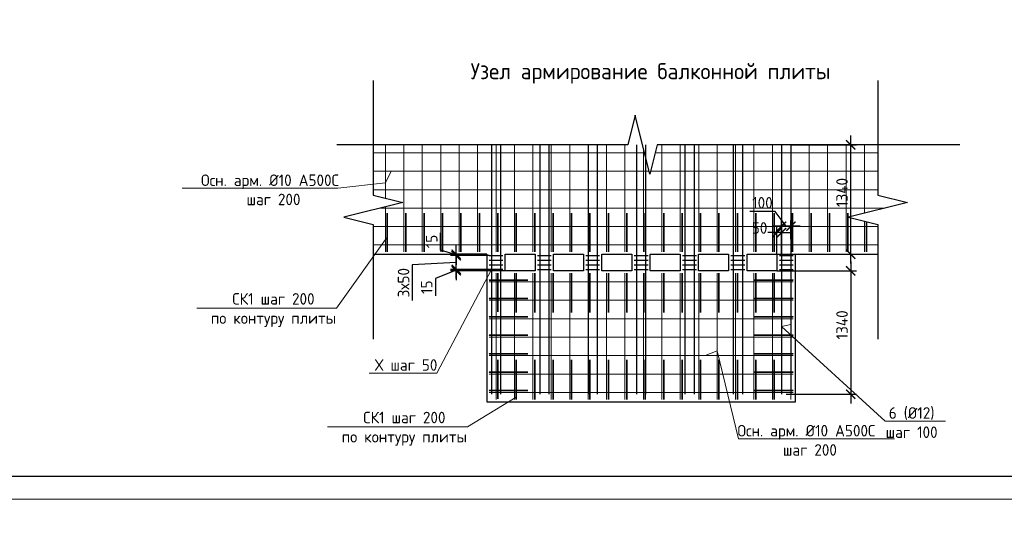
# Model space of a CAD drawing. Header units: millimetres. Extents: x -42044588 to 856694, y -806701 to 941911.
# Tile 160 of 256: x -73868 to -52493, y -403905 to -392697. Entities that reach past the tile are written whole.
import ezdxf
from ezdxf import colors
from ezdxf.entities.mleader import LeaderData, LeaderLine
from ezdxf.math import Vec2, Vec3

# ---------------------------------------------------------------- set-up
doc = ezdxf.new("R2010")
doc.units = ezdxf.units.MM
for name, color, linetype, lineweight in [('RAZMER', 100, 'Continuous', 15), ('Выноски', 20, 'Continuous', 20), ('Перекрытие ж_бетон', 1, 'Continuous', 30), ('подоснова', 151, 'Continuous', 5), ('поз.', 2, 'Continuous', 25), ('РАЗМЕРЫ', 1, 'Continuous', 9), ('Текст', 7, 'Continuous', 25), ('ТОНКИЕ', 7, 'Continuous', 9), ('Узлы', 7, 'Continuous', 0)]:
    doc.layers.add(name, color=color, linetype=linetype, lineweight=lineweight)
doc.layers.add('ТОЛСТЫЕ_ОСНОВНЫЕ', color=6, linetype='Continuous')
doc.styles.add('GOST-2.304_Type-B', font='GOST_Common.ttf')
doc.styles.add('ГОСТ', font='GOST_Common.ttf')
doc.dimstyles.new('СПДС', dxfattribs={"dimscale": 100, "dimtxt": 2.5, "dimasz": 2, "dimexe": 1.25, "dimexo": 0, "dimtad": 1, "dimdec": 0, "dimrnd": 5, "dimtxsty": 'GOST-2.304_Type-B', "dimblk": 'ARCHTICK', "dimcen": 2.5, "dimdle": 2, "dimclrd": 1, "dimclre": 1, "dimclrt": 1, "dimadec": 0, "dimazin": 2, "dimtfac": 0.75, "dimtdec": 0, "dimtmove": 1, "dimatfit": 3, "dimfxl": 0, "dimtolj": 1, "dimarcsym": 0})

# ---------------------------------------------------------------- blocks, each defined once
blk = doc.blocks.new('A$Cd09756da')
at = {"layer": 'Текст', "color": 7, "attachment_point": 1, "style": 'ГОСТ'}
for s, width, heights, insert, char_height in [('\\pi594.35517;{\\fTimes New Roman|b0|i0|c204|p18;\\C256;Строительство жилого комплекса со  встроенными помещениями \\P\\pi1441.86779;общественного-делового, коммерческого назначения и \\P\\pi41.3631;поликлиническим учреждением по адресу: г. Чита, ул. 1-я Коллективная}', 11543.07, [0], (-11741, 4333), 250), ('\\pi389.01406;{\\fTimes New Roman|b0|i0|c204|p18;\\C256;«Жилой дом со встроенными помещениями \\P\\pi641.91601;общественно-делового и коммерческого \\P\\pi302.06381;назначения на первом этаже здания», поз. 3.1\\P}', 7000, [1500], (-12014, 2803), 225)]:
    blk.add_mtext_dynamic_manual_height_columns(s, width=width, gutter_width=12.5, heights=heights, dxfattribs=dict(at, insert=insert, char_height=char_height))
blk = doc.blocks.new('*U6686')
at = {"layer": 'ТОЛСТЫЕ_ОСНОВНЫЕ', "color": 6}
blk.add_lwpolyline([(20, 5), (886, 5), (886, 415), (20, 415)], close=True, dxfattribs=at)
at = {"layer": 'ТОНКИЕ'}
blk.add_lwpolyline([(0, 0), (891, 0), (891, 420), (0, 420)], close=True, dxfattribs=at)
blk = doc.blocks.new('основная сетка узел плиты')
at = {"layer": 'поз.', "linetype": 'Continuous', "elevation": 200}
blk.add_lwpolyline([(52344, -176314), (45774, -176314)], dxfattribs=at)
at = {"layer": 'РАЗМЕРЫ', "color": 9, "true_color": 0xc7c8ca, "elevation": 200}
for points in [[(39875, -176314), (39875, -177473)], [(40275, -176314), (40275, -178639)], [(40675, -176314), (40675, -178639)], [(41075, -176314), (41075, -178639)], [(41475, -176314), (41475, -178639)], [(41875, -176314), (41875, -178639)], [(42275, -176314), (42275, -178639)], [(42675, -176314), (42675, -178639)], [(43075, -176314), (43075, -178639)], [(43475, -176314), (43475, -178639)], [(43875, -176314), (43875, -178639)], [(44275, -176314), (44275, -178639)], [(44675, -176314), (44675, -178639)], [(45075, -176314), (45075, -178639)], [(45875, -176314), (45875, -178639)], [(46275, -176314), (46275, -178639)], [(46675, -176314), (46675, -178639)], [(47075, -176314), (47075, -178639)], [(47475, -176314), (47475, -178639)], [(47875, -176314), (47875, -178639)], [(48275, -176314), (48275, -178639)], [(48675, -176314), (48675, -178639)], [(49075, -176314), (49075, -178639)], [(49475, -176314), (49475, -178639)], [(49875, -176314), (49875, -178639)], [(50275, -176314), (50275, -177800)], [(39611, -176489), (45498, -176489)], [(45475, -176400), (45475, -178639)], [(45730, -176489), (50566, -176489)], [(39611, -176889), (45598, -176889)], [(45630, -176889), (50566, -176889)], [(39611, -177289), (50566, -177289)], [(39765, -177689), (50720, -177689)], [(39875, -177661), (39875, -178639)], [(50275, -177975), (50275, -178639)], [(39611, -178089), (50566, -178089)], [(39611, -178489), (50566, -178489)], [(42275, -179099), (42275, -181839)], [(42675, -179099), (42675, -181839)], [(43075, -179099), (43075, -181839)], [(43475, -179099), (43475, -181839)], [(43875, -179099), (43875, -181839)], [(44275, -179099), (44275, -181839)], [(44675, -179099), (44675, -181839)], [(45075, -179099), (45075, -181839)], [(45475, -179099), (45475, -181839)], [(45875, -179099), (45875, -181839)], [(46275, -179099), (46275, -181839)], [(46675, -179099), (46675, -181839)], [(47075, -179099), (47075, -181839)], [(47475, -179099), (47475, -181839)], [(47875, -179099), (47875, -181839)], [(48275, -179099), (48275, -181839)], [(48675, -179099), (48675, -181839)], [(42126, -179289), (48725, -179289)], [(42126, -179689), (48725, -179689)], [(42126, -180089), (48725, -180089)], [(42126, -180489), (48725, -180489)], [(42126, -180889), (48725, -180889)], [(42126, -181289), (48725, -181289)], [(42126, -181689), (48725, -181689)]]:
    blk.add_lwpolyline(points, dxfattribs=at)
at = {"layer": 'РАЗМЕРЫ', "color": 252, "lineweight": 35, "true_color": 0x939598, "elevation": 200}
for points in [[(39915, -178639), (39915, -178639), (39915, -177799)], [(40315, -178639), (40315, -178639), (40315, -177799)], [(40715, -178639), (40715, -178639), (40715, -177799)], [(41115, -178639), (41115, -178639), (41115, -177799)], [(41515, -178639), (41515, -178639), (41515, -177799)], [(41915, -178639), (41915, -178639), (41915, -177799)], [(42315, -178639), (42315, -178639), (42315, -177799)], [(42715, -178639), (42715, -178639), (42715, -177799)], [(43115, -178639), (43115, -178639), (43115, -177799)], [(43515, -178639), (43515, -178639), (43515, -177799)], [(43915, -178639), (43915, -178639), (43915, -177799)], [(44315, -178639), (44315, -178639), (44315, -177799)], [(44715, -178639), (44715, -178639), (44715, -177799)], [(45115, -178639), (45115, -178639), (45115, -177799)], [(45515, -178639), (45515, -178639), (45515, -177799)], [(45915, -178639), (45915, -178639), (45915, -177799)], [(46315, -178639), (46315, -178639), (46315, -177799)], [(46715, -178639), (46715, -178639), (46715, -177799)], [(47115, -178639), (47115, -178639), (47115, -177799)], [(47515, -178639), (47515, -178639), (47515, -177799)], [(47915, -178639), (47915, -178639), (47915, -177799)], [(48315, -178639), (48315, -178639), (48315, -177799)], [(48715, -178639), (48715, -178639), (48715, -177799)], [(49115, -178639), (49115, -178639), (49115, -177799)], [(49515, -178639), (49515, -178639), (49515, -177799)], [(49915, -178639), (49915, -178639), (49915, -177799)], [(50315, -178639), (50315, -178639), (50315, -177985)], [(42315, -179937), (42315, -179937), (42315, -179097)], [(42715, -179951), (42715, -179951), (42715, -179097)], [(43115, -179951), (43115, -179951), (43115, -179097)], [(43515, -179951), (43515, -179951), (43515, -179097)], [(43915, -179951), (43915, -179951), (43915, -179097)], [(44315, -179951), (44315, -179951), (44315, -179097)], [(44715, -179951), (44715, -179951), (44715, -179097)], [(45115, -179951), (45115, -179951), (45115, -179097)], [(45515, -179951), (45515, -179951), (45515, -179097)], [(45915, -179951), (45915, -179951), (45915, -179097)], [(46315, -179951), (46315, -179951), (46315, -179097)], [(46715, -179951), (46715, -179951), (46715, -179097)], [(47115, -179951), (47115, -179951), (47115, -179097)], [(47515, -179951), (47515, -179951), (47515, -179097)], [(47915, -179951), (47915, -179951), (47915, -179097)], [(48315, -179951), (48315, -179951), (48315, -179097)], [(42128, -179249), (42128, -179249), (42968, -179249)], [(48723, -179249), (48723, -179249), (47883, -179249)], [(42128, -179649), (42128, -179649), (42968, -179649)], [(48723, -179649), (48723, -179649), (47883, -179649)], [(42128, -180049), (42128, -180049), (42968, -180049)], [(48723, -180049), (48723, -180049), (47883, -180049)], [(42128, -180449), (42128, -180449), (42968, -180449)], [(48723, -180449), (48723, -180449), (47883, -180449)], [(42128, -180849), (42128, -180849), (42968, -180849)], [(42315, -181824), (42315, -181824), (42315, -180984)], [(42715, -181839), (42715, -181839), (42715, -180984)], [(43115, -181839), (43115, -181839), (43115, -180984)], [(43515, -181839), (43515, -181839), (43515, -180984)], [(43915, -181839), (43915, -181839), (43915, -180984)], [(44315, -181839), (44315, -181839), (44315, -180984)], [(44715, -181839), (44715, -181839), (44715, -180984)], [(45115, -181839), (45115, -181839), (45115, -180984)], [(45515, -181839), (45515, -181839), (45515, -180984)], [(45915, -181839), (45915, -181839), (45915, -180984)], [(46315, -181839), (46315, -181839), (46315, -180984)], [(46715, -181839), (46715, -181839), (46715, -180984)], [(47115, -181839), (47115, -181839), (47115, -180984)], [(47515, -181839), (47515, -181839), (47515, -180984)], [(48723, -180849), (48723, -180849), (47883, -180849)], [(47915, -181839), (47915, -181839), (47915, -180984)], [(48315, -181839), (48315, -181839), (48315, -180984)], [(42128, -181249), (42128, -181249), (42968, -181249)], [(48723, -181249), (48723, -181249), (47883, -181249)], [(42128, -181649), (42128, -181649), (42968, -181649)], [(48723, -181649), (48723, -181649), (47883, -181649)]]:
    blk.add_lwpolyline(points, dxfattribs=at)
blk = doc.blocks.new('_ArchTick')
at = {"color": 0, "linetype": 'ByBlock', "const_width": 0.15}
blk.add_lwpolyline([(-0.5, -0.5), (0.5, 0.5)], dxfattribs=at)
blk = doc.blocks.new('*D6135')
at = {"layer": 'DEFPOINTS', "color": 0, "transparency": 16777216}
for p in [(-57328, -397178), (-57328, -397460, 0), (-57128, -397460, 0)]:
    blk.add_point(p, dxfattribs=at)
at = {"layer": 'РАЗМЕРЫ', "color": 1, "lineweight": -2, "transparency": 16777216}
for p, q in [((-57469, -396857), (-58019, -396857)), ((-57228, -397178), (-57469, -396857)), ((-57328, -397460), (-57328, -397053)), ((-57128, -397460), (-57128, -397053)), ((-56928, -397178), (-57528, -397178))]:
    blk.add_line(p, q, dxfattribs=at)
at = {"layer": 'РАЗМЕРЫ', "color": 1, "lineweight": -2, "transparency": 16777216, "xscale": 200, "yscale": 200, "zscale": 200, "rotation": 180}
blk.add_blockref('_ArchTick', (-57328, -397178), dxfattribs=at)
at = {"layer": 'РАЗМЕРЫ', "color": 1, "lineweight": -2, "transparency": 16777216, "xscale": 200, "yscale": 200, "zscale": 200}
blk.add_blockref('_ArchTick', (-57128, -397178), dxfattribs=at)
at = {"layer": 'РАЗМЕРЫ', "color": 1, "lineweight": 0, "transparency": 16777216, "insert": (-57744, -396669), "char_height": 250, "attachment_point": 5, "style": 'GOST-2.304_Type-B'}
blk.add_mtext('\\A1;100', dxfattribs=at)
blk = doc.blocks.new('*D6132')
at = {"layer": 'DEFPOINTS', "color": 0, "transparency": 16777216}
for p in [(-57128, -395410, 0), (-55828, -395410), (-57428, -397785, 0)]:
    blk.add_point(p, dxfattribs=at)
at = {"layer": 'РАЗМЕРЫ', "color": 1, "lineweight": -2, "transparency": 16777216}
for p, q in [((-55828, -397985), (-55828, -395210)), ((-57128, -395410), (-55703, -395410)), ((-57428, -397785), (-55703, -397785))]:
    blk.add_line(p, q, dxfattribs=at)
at = {"layer": 'РАЗМЕРЫ', "color": 1, "lineweight": -2, "transparency": 16777216, "xscale": 200, "yscale": 200, "zscale": 200}
for p, rotation in [((-55828, -395410), 90), ((-55828, -397785), 270)]:
    blk.add_blockref('_ArchTick', p, dxfattribs=dict(at, rotation=rotation))
at = {"layer": 'РАЗМЕРЫ', "color": 1, "lineweight": 0, "transparency": 16777216, "insert": (-56016, -396445), "char_height": 250, "attachment_point": 5, "rotation": 90, "style": 'GOST-2.304_Type-B'}
blk.add_mtext('\\A1;1340', dxfattribs=at)
blk = doc.blocks.new('*D6133')
at = {"layer": 'DEFPOINTS', "color": 0, "transparency": 16777216}
for p in [(-57428, -397315), (-57428, -397785, 0), (-57328, -397785, 0)]:
    blk.add_point(p, dxfattribs=at)
at = {"layer": 'РАЗМЕРЫ', "color": 1, "lineweight": -2, "transparency": 16777216}
for p, q in [((-57428, -397315), (-57628, -397315)), ((-57428, -397785), (-57428, -397190)), ((-57328, -397315), (-57428, -397315)), ((-57328, -397785), (-57328, -397190)), ((-57328, -397315), (-57128, -397315))]:
    blk.add_line(p, q, dxfattribs=at)
at = {"layer": 'РАЗМЕРЫ', "color": 1, "lineweight": -2, "transparency": 16777216, "xscale": 200, "yscale": 200, "zscale": 200}
blk.add_blockref('_ArchTick', (-57428, -397315), dxfattribs=at)
at = {"layer": 'РАЗМЕРЫ', "color": 1, "lineweight": -2, "transparency": 16777216, "xscale": 200, "yscale": 200, "zscale": 200, "rotation": 180}
blk.add_blockref('_ArchTick', (-57328, -397315), dxfattribs=at)
at = {"layer": 'РАЗМЕРЫ', "color": 1, "lineweight": 0, "transparency": 16777216, "insert": (-57806, -397215), "char_height": 250, "attachment_point": 5, "style": 'GOST-2.304_Type-B'}
blk.add_mtext('\\A1;50', dxfattribs=at)
blk = doc.blocks.new('*D6134')
at = {"layer": 'DEFPOINTS', "color": 0, "transparency": 16777216}
for p in [(-57428, -398145, 0), (-57228, -400825, 0), (-55828, -400825)]:
    blk.add_point(p, dxfattribs=at)
at = {"layer": 'РАЗМЕРЫ', "color": 1, "lineweight": -2, "transparency": 16777216}
for p, q in [((-55828, -397945), (-55828, -401025)), ((-57428, -398145), (-55703, -398145)), ((-57228, -400825), (-55703, -400825))]:
    blk.add_line(p, q, dxfattribs=at)
at = {"layer": 'РАЗМЕРЫ', "color": 1, "lineweight": -2, "transparency": 16777216, "xscale": 200, "yscale": 200, "zscale": 200}
for p, rotation in [((-55828, -398145), 90), ((-55828, -400825), 270)]:
    blk.add_blockref('_ArchTick', p, dxfattribs=dict(at, rotation=rotation))
at = {"layer": 'РАЗМЕРЫ', "color": 1, "lineweight": 0, "transparency": 16777216, "insert": (-56016, -399318), "char_height": 250, "attachment_point": 5, "rotation": 90, "style": 'GOST-2.304_Type-B'}
blk.add_mtext('\\A1;1340', dxfattribs=at)
blk = doc.blocks.new('_None')
blk = doc.blocks.new('*D6136')
at = {"layer": 'DEFPOINTS', "color": 0, "transparency": 16777216}
for p in [(-64392, -398115), (-63378, -398115, 0), (-63328, -398145, 0)]:
    blk.add_point(p, dxfattribs=at)
at = {"layer": 'РАЗМЕРЫ', "color": 1, "lineweight": -2, "transparency": 16777216}
for p, q in [((-64392, -398115), (-64392, -397915)), ((-64392, -398130), (-64845, -398313)), ((-63378, -398115), (-64517, -398115)), ((-63328, -398145), (-64517, -398145)), ((-64392, -398145), (-64392, -398115)), ((-64392, -398145), (-64392, -398115)), ((-64392, -398145), (-64392, -398345)), ((-64845, -398313), (-64845, -398688))]:
    blk.add_line(p, q, dxfattribs=at)
at = {"layer": 'РАЗМЕРЫ', "color": 1, "lineweight": -2, "transparency": 16777216, "xscale": 200, "yscale": 200, "zscale": 200}
for p, rotation in [((-64392, -398115), 270), ((-64392, -398145), 90)]:
    blk.add_blockref('_ArchTick', p, dxfattribs=dict(at, rotation=rotation))
at = {"layer": 'РАЗМЕРЫ', "color": 1, "lineweight": 0, "transparency": 16777216, "insert": (-65032, -398501), "char_height": 250, "attachment_point": 5, "rotation": 90, "style": 'GOST-2.304_Type-B'}
blk.add_mtext('\\A1;15', dxfattribs=at)
blk = doc.blocks.new('*D6137')
at = {"layer": 'DEFPOINTS', "color": 0, "transparency": 16777216}
for p in [(-64392, -397815), (-63677, -397815, 0), (-63378, -398115, 0)]:
    blk.add_point(p, dxfattribs=at)
at = {"layer": 'РАЗМЕРЫ', "color": 1, "lineweight": -2, "transparency": 16777216}
for p, q in [((-64392, -398315), (-64392, -397615)), ((-64392, -397965), (-65347, -398016)), ((-63677, -397815), (-64517, -397815)), ((-65347, -398016), (-65347, -398791)), ((-63378, -398115), (-64517, -398115))]:
    blk.add_line(p, q, dxfattribs=at)
at = {"layer": 'РАЗМЕРЫ', "color": 1, "lineweight": -2, "transparency": 16777216, "xscale": 200, "yscale": 200, "zscale": 200}
for p, rotation in [((-64392, -397815), 90), ((-64392, -398115), 270)]:
    blk.add_blockref('_ArchTick', p, dxfattribs=dict(at, rotation=rotation))
at = {"layer": 'РАЗМЕРЫ', "color": 1, "lineweight": 0, "transparency": 16777216, "insert": (-65535, -398403), "char_height": 250, "attachment_point": 5, "rotation": 90, "style": 'GOST-2.304_Type-B'}
blk.add_mtext('\\A1;3х50', dxfattribs=at)
blk = doc.blocks.new('*D6138')
at = {"layer": 'DEFPOINTS', "color": 0, "transparency": 16777216}
for p in [(-64392, -397785), (-63727, -397785), (-63677, -397815, 0)]:
    blk.add_point(p, dxfattribs=at)
at = {"layer": 'РАЗМЕРЫ', "color": 1, "lineweight": -2, "transparency": 16777216}
for p, q in [((-64736, -397697), (-64736, -397322)), ((-64392, -397800), (-64736, -397697)), ((-63727, -397785), (-64517, -397785)), ((-64392, -397785), (-64392, -397585)), ((-64392, -397815), (-64392, -397785)), ((-64392, -397815), (-64392, -397785)), ((-63677, -397815), (-64517, -397815)), ((-64392, -397815), (-64392, -398015))]:
    blk.add_line(p, q, dxfattribs=at)
at = {"layer": 'РАЗМЕРЫ', "color": 1, "lineweight": -2, "transparency": 16777216, "xscale": 200, "yscale": 200, "zscale": 200}
for p, rotation in [((-64392, -397785), 270), ((-64392, -397815), 90)]:
    blk.add_blockref('_ArchTick', p, dxfattribs=dict(at, rotation=rotation))
at = {"layer": 'РАЗМЕРЫ', "color": 1, "lineweight": 0, "transparency": 16777216, "insert": (-64923, -397509), "char_height": 250, "attachment_point": 5, "rotation": 90, "style": 'GOST-2.304_Type-B'}
blk.add_mtext('\\A1;15', dxfattribs=at)

msp = doc.modelspace()

# ---------------------------------------------------------------- linework, layer by layer
at = {"layer": 'RAZMER', "lineweight": 30}
for points, elevation in [([(-63629.115, -395409.774), (-63629.285, -400824.777)], 0.249), ([(-63429.115, -395409.774), (-63429.285, -400824.777)], 0.249), ([(-62578.956, -395409.774), (-62579.125, -400824.777)], 0.071), ([(-62378.956, -395409.774), (-62379.125, -400824.777)], 0.071), ([(-61529.169, -395409.774), (-61529.338, -400824.777)], 0.285), ([(-61329.169, -395409.774), (-61329.338, -400824.777)], 0.285), ([(-60479.009, -395409.774), (-60479.178, -400824.777)], 0.107), ([(-60279.009, -395409.774), (-60279.178, -400824.777)], 0.107), ([(-59429.222, -395409.774), (-59429.391, -400824.777)], 0.356), ([(-59229.222, -395409.774), (-59229.391, -400824.777)], 0.356), ([(-58379.248, -395409.774), (-58379.418, -400824.777)], 0.392), ([(-58179.248, -395409.774), (-58179.418, -400824.777)], 0.392), ([(-57328.399, -395409.774), (-57328.569, -400824.777)], 0.285), ([(-57128.399, -395409.774), (-57128.569, -400824.777)], 0.285), ([(-63676.705, -397814.777), (-63378.352, -397814.777)], -0.036), ([(-63676.705, -397914.777), (-63378.352, -397914.777)], -0.036), ([(-62626.545, -397814.777), (-62328.192, -397814.777)], -0.214), ([(-62626.545, -397914.777), (-62328.192, -397914.777)], -0.214), ([(-60526.598, -397814.776), (-60228.246, -397814.776)], -0.178), ([(-60526.598, -397914.776), (-60228.246, -397914.776)], -0.178), ([(-59476.811, -397814.777), (-59178.459, -397814.777)], 0.071), ([(-59476.811, -397914.777), (-59178.459, -397914.777)], 0.071), ([(-58426.838, -397814.777), (-58128.485, -397814.777)], 0.107), ([(-58426.838, -397914.777), (-58128.485, -397914.777)], 0.107), ([(-63676.705, -398014.777), (-63378.352, -398014.777)], -0.036), ([(-63676.705, -398114.777), (-63378.352, -398114.777)], -0.036), ([(-62626.545, -398014.777), (-62328.192, -398014.777)], -0.214), ([(-62626.545, -398114.777), (-62328.192, -398114.777)], -0.214), ([(-60526.598, -398014.776), (-60228.246, -398014.776)], -0.178), ([(-60526.598, -398114.776), (-60228.246, -398114.776)], -0.178), ([(-59476.811, -398014.777), (-59178.459, -398014.777)], 0.071), ([(-59476.811, -398114.777), (-59178.459, -398114.777)], 0.071), ([(-58426.838, -398014.777), (-58128.485, -398014.777)], 0.107), ([(-58426.838, -398114.777), (-58128.485, -398114.777)], 0.107)]:
    msp.add_lwpolyline(points, dxfattribs=dict(at, elevation=elevation))
for points in [[(-61576.758, -397814.777), (-61278.405, -397814.777)], [(-61576.758, -397914.777), (-61278.405, -397914.777)], [(-57375.989, -397814.707), (-57077.636, -397814.707)], [(-57375.989, -397914.707), (-57077.636, -397914.707)], [(-61576.758, -398014.777), (-61278.405, -398014.777)], [(-61576.758, -398114.777), (-61278.405, -398114.777)], [(-57375.989, -398014.707), (-57077.636, -398014.707)], [(-57375.989, -398114.707), (-57077.636, -398114.707)]]:
    msp.add_lwpolyline(points, dxfattribs=at)
at = {"layer": 'Перекрытие ж_бетон'}
msp.add_lwpolyline([(-66191.866, -397784.707), (-63726.705, -397784.707), (-63726.705, -400984.707), (-57027.625, -400984.707), (-57027.636, -397784.707), (-55237.231, -397784.707)], dxfattribs=at)
for points, elevation in [([(-62678.352, -398144.777), (-63328.352, -398144.777), (-63328.352, -397784.777), (-62678.352, -397784.777)], -0.036), ([(-61628.192, -398144.777), (-62278.192, -398144.777), (-62278.192, -397784.777), (-61628.192, -397784.777)], -0.214), ([(-59528.246, -398144.776), (-60178.246, -398144.776), (-60178.246, -397784.776), (-59528.246, -397784.776)], -0.178), ([(-58478.459, -398144.777), (-59128.459, -398144.777), (-59128.459, -397784.777), (-58478.459, -397784.777)], 0.071), ([(-57428.485, -398144.777), (-58078.485, -398144.777), (-58078.485, -397784.777), (-57428.485, -397784.777)], 0.107)]:
    msp.add_lwpolyline(points, close=True, dxfattribs=dict(at, elevation=elevation))
msp.add_lwpolyline([(-60578.405, -398144.777), (-61228.405, -398144.777), (-61228.405, -397784.777), (-60578.405, -397784.777)], close=True, dxfattribs=at)
at = {"layer": 'поз.', "linetype": 'Continuous'}
for points in [[(-66191.864, -394019.229), (-66191.864, -396503.23)], [(-55237.231, -394019.229), (-55237.231, -396503.23)], [(-60509.243, -394769.774), (-60669.243, -395409.774), (-66984.63, -395409.774)], [(-60029.243, -395409.774), (-60189.243, -396049.774), (-60509.243, -394769.774)], [(-66191.864, -396503.23), (-65551.864, -396663.23), (-66831.864, -396983.23)], [(-55237.231, -396503.23), (-54597.231, -396663.23), (-55877.231, -396983.23)], [(-66831.864, -396983.23), (-66191.864, -397143.23), (-66191.864, -399627.23)], [(-55877.231, -396983.23), (-55237.231, -397143.23), (-55237.231, -399627.23)]]:
    msp.add_lwpolyline(points, dxfattribs=at)

# ---------------------------------------------------------------- block references
at = {"xscale": 100, "yscale": 100, "zscale": 100}
msp.add_blockref('*U6686', (-111469.481, -403102.06), dxfattribs=at)
at = {"lineweight": 50, "ltscale": 100}
msp.add_blockref('A$Cd09756da', (-114599.263, -402700.052), dxfattribs=at)
at = {"layer": 'РАЗМЕРЫ', "lineweight": 35}
msp.add_blockref('основная сетка узел плиты', (-105803.027, -219095.984, -200.089), dxfattribs=at)

# ---------------------------------------------------------------- texts
at = {"layer": 'Выноски', "color": 240, "true_color": 0xed1f24, "insert": (-133759.024, -395935.828), "char_height": 250, "width": 18219.65973, "attachment_point": 1, "style": 'ГОСТ'}
msp.add_mtext('\\pi-500,l500;В выделенной области представлена замененная ( актуальная) версия. Содержание изменения см. в листе разрешения на внесение изменений{\\H1.025x; }', dxfattribs=at)
at = {"layer": 'Текст', "color": 7, "insert": (-126599.263, -401200.052), "char_height": 250, "attachment_point": 1, "style": 'ГОСТ'}
msp.add_mtext_dynamic_manual_height_columns('\\pi3500;\\P\\pi947.53788;Плита на отм. +36,900 (опалубка)', width=7000, gutter_width=12.5, heights=[1500], dxfattribs=at)
at = {"layer": 'Узлы', "color": 80, "linetype": 'Continuous', "lineweight": 0, "insert": (-60241.504, -393860.935, -400.178), "char_height": 350, "width": 10464.96038, "attachment_point": 5, "style": 'GOST-2.304_Type-B'}
msp.add_mtext('\\pi136.85;Узел армирование балконной плиты', dxfattribs=at)

# ---------------------------------------------------------------- dimensions: what is measured, and where the dimension line sits
at = {"layer": 'РАЗМЕРЫ', "lineweight": 0}
for base, p1, p2, text, picture, middle in [((-55828.098, -395409.774, -0.071), (-57428.485, -397784.777, 0.285), (-57127.636, -395409.774), '1340', '*D6132', (-55828.098, -396444.777, -0.071)), ((-64391.898, -397814.777), (-63378.352, -398114.777, -0.036), (-63676.705, -397814.777, -0.036), '3х50', '*D6137', (-65347.272, -398078.078))]:
    dim = msp.add_linear_dim(base=base, p1=p1, p2=p2, angle=90, text=text, dimstyle='СПДС', override={"dimlfac": 0.5, "dimrnd": 5}, dxfattribs=at)
    dim.commit()
    dim.dimension.update_dxf_attribs({"geometry": picture, "text_midpoint": middle, "dimtype": 160})
for base, p1, p2, picture, middle in [((-57328.463, -397177.598, 0.107), (-57128.463, -397459.982, 0.285), (-57328.463, -397459.975, 0.285), '*D6135', (-57531.394, -396856.751, 0.107)), ((-57428.485, -397315.022, 0.249), (-57328.474, -397784.777, 0.107), (-57428.485, -397784.777, 0.107), '*D6133', (-57806.213, -397402.905, 0.249))]:
    dim = msp.add_linear_dim(base=base, p1=p1, p2=p2, dimstyle='СПДС', override={"dimlfac": 0.5, "dimrnd": 5}, dxfattribs=at)
    dim.commit()
    dim.dimension.update_dxf_attribs({"geometry": picture, "text_midpoint": middle, "dimtype": 160})
dim = msp.add_linear_dim(base=(-64391.898, -397784.707), p1=(-63676.705, -397814.777, -0.036), p2=(-63726.705, -397784.707), angle=90, dimstyle='СПДС', override={"dimlfac": 0.5, "dimrnd": 5}, dxfattribs=at)
dim.commit()
dim.dimension.update_dxf_attribs({"geometry": '*D6138', "text_midpoint": (-64923.148, -397634.117)})
for base, p1, p2, angle, picture, middle in [((-64391.898, -398114.777), (-63328.352, -398144.777, -0.036), (-63378.352, -398114.777, -0.036), 90, '*D6136', (-64844.626, -398375.845)), ((-55828.098, -400824.777, 0.107), (-57428.485, -398144.777, 0.463), (-57228.378, -400824.777, 0.463), 270, '*D6134', (-55828.098, -399317.907, 0.107))]:
    dim = msp.add_linear_dim(base=base, p1=p1, p2=p2, angle=angle, dimstyle='СПДС', override={"dimlfac": 0.5, "dimrnd": 5}, dxfattribs=at)
    dim.commit()
    dim.dimension.update_dxf_attribs({"geometry": picture, "text_midpoint": middle, "dimtype": 160})

# ---------------------------------------------------------------- leaders
at = {"layer": 'подоснова', "color": 2, "ltscale": 0.3}
ml = msp.add_multileader_mtext('Standard', dxfattribs=at)
ml.set_content('Осн. арм. %%C10 А500С\\P шаг 200', color=2, style='GOST-2.304_Type-B')
ml.set_leader_properties(color=256, linetype='ByLayer', lineweight=15)
ml.set_arrow_properties(name='NONE')
ml.build(insert=Vec2(0, 0))
ml.multileader.update_dxf_attribs({"text_left_attachment_type": 6, "text_right_attachment_type": 6, "dogleg_length": 0.1, "arrow_head_size": 18})
ctx = ml.context
ctx.base_point, ctx.char_height, ctx.arrow_head_size, ctx.landing_gap_size, ctx.plane_origin = Vec3(-69907.993, -396354.573, -200.089), 250, 18, 20, Vec3(-74066.365, -392146.153, -200.089)
ctx.left_attachment, ctx.right_attachment, ctx.text_align_type = 6, 6, 1
notes = []
notes.append((ctx, [(1, (1, 1, 0), (-66961.075, -396354.573, -200.089), (-1, 0), 0.1, [(1, [(-65806.371, -395984.707, -200.089), (-65927.636, -396236.51, -200.089)], 0, [])])]))
ctx.mtext.insert, ctx.mtext.alignment, ctx.mtext.flow_direction = Vec3(-68434.584, -396054.573, -200.089), 2, 5
ml = msp.add_multileader_mtext('Standard', dxfattribs=at)
ml.set_content('СК1 шаг 200 \\Pпо контуру плиты', color=2, style='GOST-2.304_Type-B')
ml.set_leader_properties(color=256, linetype='ByLayer', lineweight=15)
ml.set_arrow_properties(name='NONE')
ml.build(insert=Vec2(0, 0))
ml.multileader.update_dxf_attribs({"text_left_attachment_type": 6, "text_right_attachment_type": 6, "dogleg_length": 0.1, "arrow_head_size": 18})
ctx = ml.context
ctx.base_point, ctx.char_height, ctx.arrow_head_size, ctx.landing_gap_size, ctx.plane_origin = Vec3(-69727.229, -398953.674), 250, 18, 20, Vec3(-74096.206, -394745.254)
ctx.left_attachment, ctx.right_attachment, ctx.text_align_type = 6, 6, 1
notes.append((ctx, [(1, (1, 1, 0), (-66990.917, -398953.674), (-1, 0), 0.1, [(0, [(-65887.636, -397417.951)], 0, [])])]))
ctx.mtext.insert, ctx.mtext.alignment, ctx.mtext.flow_direction = Vec3(-68359.123, -398628.674), 2, 5
ml = msp.add_multileader_mtext('Standard', dxfattribs=at)
ml.set_content('Х шаг 50 ', color=2, style='GOST-2.304_Type-B')
ml.set_leader_properties(color=256, linetype='ByLayer', lineweight=15)
ml.set_arrow_properties(name='NONE')
ml.build(insert=Vec2(0, 0))
ml.multileader.update_dxf_attribs({"text_left_attachment_type": 6, "text_right_attachment_type": 6, "dogleg_length": 0.1, "arrow_head_size": 18})
ctx = ml.context
ctx.base_point, ctx.char_height, ctx.arrow_head_size, ctx.landing_gap_size, ctx.plane_origin = Vec3(-66146.987, -400363.696, 0.249), 250, 18, 20, Vec3(-71837.77, -395444.578, 0.249)
ctx.left_attachment, ctx.right_attachment, ctx.text_align_type = 6, 6, 1
notes.append((ctx, [(1, (1, 1, 0), (-64810.675, -400363.696, 0.249), (-1, 0), 0.1, [(0, [(-63629.2, -398117.275, 0.249)], 0, [])])]))
ctx.mtext.insert, ctx.mtext.alignment, ctx.mtext.flow_direction = Vec3(-65478.881, -400063.696, 0.249), 2, 5
ml = msp.add_multileader_mtext('Standard', dxfattribs=at)
ml.set_content('6 (%%C12)\\Pшаг 100', color=2, style='GOST-2.304_Type-B')
ml.set_leader_properties(color=256, linetype='ByLayer', lineweight=15)
ml.set_arrow_properties(name='NONE')
ml.build(insert=Vec2(0, 0))
ml.multileader.update_dxf_attribs({"text_left_attachment_type": 6, "text_right_attachment_type": 6, "dogleg_length": 0.1, "arrow_head_size": 18})
ctx = ml.context
ctx.base_point, ctx.char_height, ctx.arrow_head_size, ctx.landing_gap_size, ctx.plane_origin = Vec3(-55080.635, -401405.029, 359.911), 250, 18, 20, Vec3(-61228.848, -396296.735, 359.911)
ctx.left_attachment, ctx.right_attachment, ctx.text_align_type = 6, 6, 1
notes.append((ctx, [(0, (1, 1, 0), (-55080.735, -401405.029, 359.911), (1, 0), 0.1, [(1, [(-57128.521, -399307.624, 359.911), (-57328.523, -399352.325, 359.911)], 0, [])])]))
ctx.mtext.insert, ctx.mtext.alignment, ctx.mtext.flow_direction = Vec3(-54505.332, -401105.029, 359.911), 2, 5
ml = msp.add_multileader_mtext('Standard', dxfattribs=at)
ml.set_content('Осн. арм. %%C10 А500С\\P шаг 200', color=2, style='GOST-2.304_Type-B')
ml.set_leader_properties(color=256, linetype='ByLayer', lineweight=15)
ml.set_arrow_properties(name='NONE')
ml.build(insert=Vec2(0, 0))
ml.multileader.update_dxf_attribs({"text_left_attachment_type": 6, "text_right_attachment_type": 6, "dogleg_length": 0.1, "arrow_head_size": 18})
ctx = ml.context
ctx.base_point, ctx.char_height, ctx.arrow_head_size, ctx.landing_gap_size, ctx.plane_origin = Vec3(-58262.934, -401789.876, -200.089), 250, 18, 20, Vec3(-65574.453, -397912.101, -200.089)
ctx.left_attachment, ctx.right_attachment, ctx.text_align_type = 6, 6, 1
notes.append((ctx, [(0, (1, 1, 0), (-58263.034, -401789.876, -200.089), (1, 0), 0.1, [(1, [(-58987.918, -399984.707, -200.089), (-58727.636, -399882.464, -200.089)], 0, [])])]))
ctx.mtext.insert, ctx.mtext.alignment, ctx.mtext.flow_direction = Vec3(-56789.525, -401489.876, -200.089), 2, 5
ml = msp.add_multileader_mtext('Standard', dxfattribs=at)
ml.set_content('СК1 шаг 200 \\Pпо контуру плиты', color=2, style='GOST-2.304_Type-B')
ml.set_leader_properties(color=256, linetype='ByLayer', lineweight=15)
ml.set_arrow_properties(name='NONE')
ml.build(insert=Vec2(0, 0))
ml.multileader.update_dxf_attribs({"text_left_attachment_type": 6, "text_right_attachment_type": 6, "dogleg_length": 0.1, "arrow_head_size": 18})
ctx = ml.context
ctx.base_point, ctx.char_height, ctx.arrow_head_size, ctx.landing_gap_size, ctx.plane_origin = Vec3(-66885.715, -401528.327, -200.089), 250, 18, 20, Vec3(-71296.206, -398210.534, -200.089)
ctx.left_attachment, ctx.right_attachment, ctx.text_align_type = 6, 6, 1
notes.append((ctx, [(1, (1, 1, 0), (-64149.403, -401528.327, -200.089), (-1, 0), 0.1, [(0, [(-63087.636, -400883.231, -200.089)], 0, [])])]))
ctx.mtext.insert, ctx.mtext.alignment, ctx.mtext.flow_direction = Vec3(-65517.609, -401203.327, -200.089), 2, 5
for ctx, leaders in notes:
    for number, flags, end, landing, length, lines in leaders:
        leader = LeaderData()
        leader.index, (leader.has_last_leader_line, leader.has_dogleg_vector, leader.attachment_direction) = number, flags
        leader.last_leader_point, leader.dogleg_vector, leader.dogleg_length = Vec3(end), Vec3(landing), length
        for number, points, colour, breaks in lines:
            line = LeaderLine()
            line.index, line.vertices, line.color, line.breaks = number, Vec3.list(points), colors.encode_raw_color(colour), breaks
            leader.lines.append(line)
        ctx.leaders.append(leader)

doc.saveas('drawing.dxf')
